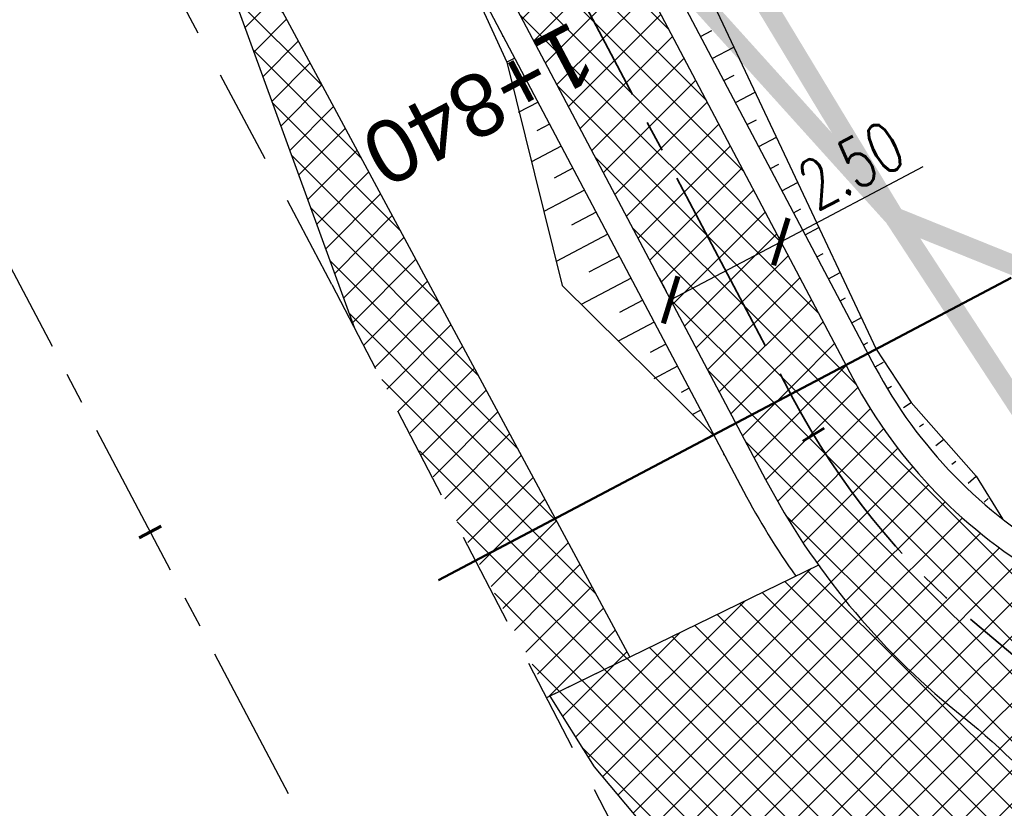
# Model space of a CAD drawing. Header units: metres. Extents: x 7529682 to 7533711, y 5721195 to 5727842.
# Tile 134 of 232: x 7530566 to 7530586, y 5726156 to 5726171. Entities that reach past the tile are written whole.
import ezdxf

# ---------------------------------------------------------------- set-up
doc = ezdxf.new("R2010")
doc.units = ezdxf.units.M
doc.header["$PDMODE"] = 1
doc.header["$PDSIZE"] = 0.3
for name, pattern in [('817-dzialki-09-05-04$0$HIDDEN', [0.375, 0.25, -0.125]), ('ACAD_ISO05W100', [33, 24, -3, 0, -3, 0, -3]), ('CENTER', [50.800000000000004, 31.75, -6.35, 6.35, -6.35]), ('CENTER2', [28.575000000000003, 19.05, -3.175, 3.175, -3.175]), ('HIDDEN', [9.524999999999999, 6.35, -3.175])]:
    doc.linetypes.add(name, pattern=pattern)
for name, color, linetype in [('C-DROGI-SYTUACJA', 7, 'Continuous'), ('C-DROGI-SYTUACJA-ETYKIETY', 7, 'Continuous'), ('D-hatch-pobocza', 131, 'Continuous'), ('D-hatch-zieleńce', 102, 'Continuous'), ('D-pobocza', 60, 'Continuous'), ('D-skarpa', 2, 'Continuous'), ('D-skarpa-kreskowanie', 2, 'Continuous'), ('D-wymiary', 1, 'Continuous')]:
    doc.layers.add(name, color=color, linetype=linetype)
for name, color, linetype, lineweight, true_color in [('D-hatch-ciag-pieszo-rowerowy', 7, 'Continuous', 13, 0xff9f80), ('D-LR-etap-III', 7, '817-dzialki-09-05-04$0$HIDDEN', 50, 0x00008f), ('D-przekroje-pop', 7, 'Continuous', 50, 0x000099)]:
    doc.layers.add(name, color=color, linetype=linetype, lineweight=lineweight, true_color=true_color)
for name, color, linetype, lineweight in [('D-krawędzie', 3, 'Continuous', 30), ('D-obrzeża', 2, 'Continuous', 30), ('D-oś', 10, 'CENTER', 30), ('D-pas-drogowy', 7, 'ACAD_ISO05W100', 50)]:
    doc.layers.add(name, color=color, linetype=linetype, lineweight=lineweight)
doc.layers.add('poprzeczki', color=7, linetype='Continuous', true_color=0x0000c7)
doc.styles.add('DIMTEXT', font='simplex.shx', dxfattribs={"width": 0.7})
doc.styles.get("Standard").update_dxf_attribs({"font": 'arial.ttf'})
doc.dimstyles.new('500', dxfattribs={"dimtxt": 1, "dimasz": 0.6999999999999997, "dimexe": 0.2, "dimexo": 0.5, "dimgap": 0.2, "dimtad": 1, "dimrnd": 0.005, "dimzin": 0, "dimdsep": 46, "dimtxsty": 'DIMTEXT', "dimblk": 'ARCHTICK', "dimcen": 0, "dimclrd": 256, "dimclre": 256, "dimclrt": 2, "dimadec": 5, "dimazin": 0, "dimtfac": 1, "dimtofl": 0, "dimtmove": 0, "dimatfit": 3, "dimfxl": 1, "dimtolj": 1, "dimtzin": 0, "dimlwd": -1, "dimlwe": -1, "dimarcsym": 0})
pattern_1 = [(45, (0, 0), (-0.3367596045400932, 0.3367596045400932), []), (135, (0, 0), (-0.3367596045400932, -0.3367596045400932), [])]

# ---------------------------------------------------------------- blocks, each defined once
blk = doc.blocks.new('AeccTickLine')
at = {"color": 0, "linetype": 'ByBlock', "lineweight": -2}
blk.add_line((0, 1), (-3.673819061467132e-16, -1), dxfattribs=at)
blk = doc.blocks.new('_ArchTick')
at = {"color": 0, "linetype": 'ByBlock', "const_width": 0.15}
blk.add_lwpolyline([(-0.5, -0.5), (0.5, 0.5)], dxfattribs=at)
blk = doc.blocks.new('*D107')
at = {"layer": 'D-wymiary', "linetype": 'ByBlock', "transparency": 16777216}
for p, q in [((7530581.018637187, 5726166.91624102), (7530583.87794422, 5726168.425813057)), ((7530580.785198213, 5726167.358401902), (7530580.925261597, 5726167.093105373)), ((7530578.807832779, 5726165.749046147), (7530581.018637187, 5726166.91624102)), ((7530578.574393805, 5726166.191207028), (7530578.71445719, 5726165.9259105))]:
    blk.add_line(p, q, dxfattribs=at)
at = {"layer": 'Defpoints', "color": 0, "linetype": 'ByBlock', "transparency": 16777216}
for p in [(7530581.018637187, 5726166.91624102), (7530581.018637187, 5726166.91624102), (7530578.807832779, 5726165.749046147)]:
    blk.add_point(p, dxfattribs=at)
at = {"layer": 'D-wymiary', "linetype": 'ByBlock', "transparency": 16777216, "xscale": 0.6999999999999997, "yscale": 0.6999999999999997, "zscale": 0.6999999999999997}
for p, rotation in [((7530581.018637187, 5726166.91624102), 27.83182755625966), ((7530578.807832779, 5726165.749046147), 207.8318275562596)]:
    blk.add_blockref('_ArchTick', p, dxfattribs=dict(at, rotation=rotation))
at = {"layer": 'D-wymiary', "color": 2, "linetype": 'ByBlock', "transparency": 16777216, "insert": (7530582.430988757, 5726168.453459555), "char_height": 1, "attachment_point": 5, "rotation": 27.831827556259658, "style": 'DIMTEXT'}
blk.add_mtext('\\A1;2.50', dxfattribs=at)

msp = doc.modelspace()

# ---------------------------------------------------------------- hatches: boundary and pattern name
at = {"layer": 'D-hatch-ciag-pieszo-rowerowy'}
h = msp.add_hatch(dxfattribs=at)
h.set_pattern_fill('ANSI37', color=256, scale=0.15, style=0)
h.set_pattern_definition(pattern_1)
edge = h.paths.add_edge_path()
edge.add_line((7530579.998522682, 5726163.493739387), (7530582.284496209, 5726164.518555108))
edge.add_line((7530582.284496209, 5726164.518555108), (7530574.938047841, 5726178.433592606))
edge.add_arc((7530619.154135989, 5726201.777490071), 49.99999999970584, 202.6680019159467, 207.8318275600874, ccw=False)
edge.add_line((7530573.016462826, 5726182.507951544), (7530570.149922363, 5726189.371401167))
edge.add_arc((7530524.012249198, 5726170.10186264), 50.00000000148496, 22.66800191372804, 27.59343639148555)
edge.add_line((7530568.325081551, 5726193.261588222), (7530565.111118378, 5726199.411048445))
edge.add_arc((7530529.660852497, 5726180.883267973), 40.00000000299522, 27.5934364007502, 33.13088798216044)
edge.add_line((7530563.157820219, 5726202.745407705), (7530555.510576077, 5726214.462444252))
edge.add_arc((7530589.007543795, 5726236.324583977), 39.99999999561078, 208.4475238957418, 213.1308879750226, ccw=False)
edge.add_line((7530553.837393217, 5726217.270437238), (7530543.027684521, 5726237.223001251))
edge.add_line((7530543.027684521, 5726237.223001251), (7530528.098577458, 5726266.318802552))
edge.add_line((7530528.098577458, 5726266.318802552), (7530507.524476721, 5726305.703644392))
edge.add_line((7530507.524476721, 5726305.703644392), (7530488.365786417, 5726341.908676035))
edge.add_line((7530488.365786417, 5726341.908676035), (7530485.291037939, 5726347.724119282))
edge.add_line((7530485.291037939, 5726347.724119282), (7530482.336740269, 5726347.963133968))
edge.add_line((7530482.336740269, 5726347.963133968), (7530486.156097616, 5726340.739370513))
edge.add_line((7530486.156097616, 5726340.739370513), (7530505.311679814, 5726304.540212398))
edge.add_line((7530505.311679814, 5726304.540212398), (7530525.878466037, 5726265.169372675))
edge.add_line((7530525.878466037, 5726265.169372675), (7530540.816194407, 5726236.056769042))
edge.add_line((7530540.816194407, 5726236.056769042), (7530551.687957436, 5726215.98966512))
edge.add_arc((7530586.858108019, 5726235.043811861), 40.00000000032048, 208.4475238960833, 213.1308879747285)
edge.add_line((7530553.361140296, 5726213.181672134), (7530560.998180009, 5726201.480270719))
edge.add_arc((7530527.501212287, 5726179.618130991), 40.00000000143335, 27.59343638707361, 33.130887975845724, ccw=False)
edge.add_line((7530562.95147817, 5726198.145911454), (7530566.059636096, 5726192.19889448))
edge.add_arc((7530521.746803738, 5726169.039168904), 50.00000000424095, 22.668001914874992, 27.593436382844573, ccw=False)
edge.add_line((7530567.884476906, 5726188.308707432), (7530570.753025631, 5726181.440449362))
edge.add_arc((7530616.890698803, 5726200.709987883), 50.00000000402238, 202.6680019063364, 207.8318275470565)
edge.add_line((7530572.674610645, 5726177.366090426), (7530579.998522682, 5726163.493739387))
h = msp.add_hatch(dxfattribs=at)
h.set_pattern_fill('ANSI37', color=256, scale=0.15, style=0)
h.set_pattern_definition(pattern_1)
h.paths.add_polyline_path([(7530586.40651382, 5726160.126788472, -0.1441227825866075), (7530582.466790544, 5726164.173268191), (7530582.284496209, 5726164.518555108), (7530579.998522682, 5726163.493739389), (7530580.714128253, 5726162.138298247, 0.1015835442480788), (7530584.545960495, 5726157.478765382), (7530584.686263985, 5726157.365285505, -0.1007353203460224), (7530588.494501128, 5726152.750263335), (7530588.874100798, 5726152.037068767, 0.04593832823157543), (7530594.228048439, 5726153.684013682), (7530593.363724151, 5726155.307912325, 0.1432658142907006), (7530591.401727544, 5726157.316315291)])
at = {"layer": 'D-hatch-pobocza'}
h = msp.add_hatch(dxfattribs=at)
h.set_pattern_fill('ANSI37', color=256, scale=0.15, style=0)
h.set_pattern_definition(pattern_1)
h.paths.add_polyline_path([(7530568.334814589, 5726176.52590254), (7530572.470662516, 5726165.171468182), (7530576.370344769, 5726157.784991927), (7530577.985774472, 5726158.574022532)])
at = {"layer": 'D-hatch-zieleńce'}
h = msp.add_hatch(dxfattribs=at)
h.set_pattern_fill('ANSI37', color=256, scale=0.15, style=0)
h.set_pattern_definition(pattern_1)
edge = h.paths.add_edge_path()
edge.add_line((7530581.772468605, 5726160.423572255), (7530576.380887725, 5726157.790141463))
edge.add_line((7530576.380887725, 5726157.790141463), (7530577.272724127, 5726156.367546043))
edge.add_line((7530577.272724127, 5726156.367546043), (7530578.214489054, 5726155.247900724))
edge.add_line((7530578.214489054, 5726155.247900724), (7530578.745083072, 5726154.734928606))
edge.add_line((7530578.745083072, 5726154.734928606), (7530579.267311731, 5726154.288246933))
edge.add_line((7530579.267311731, 5726154.288246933), (7530580.224319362, 5726153.599265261))
edge.add_line((7530580.224319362, 5726153.599265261), (7530580.841303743, 5726153.230303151))
edge.add_line((7530580.841303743, 5726153.230303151), (7530581.942861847, 5726152.695606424))
edge.add_line((7530581.942861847, 5726152.695606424), (7530582.862880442, 5726152.356515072))
edge.add_line((7530582.862880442, 5726152.356515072), (7530583.75173855, 5726152.112510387))
edge.add_line((7530583.75173855, 5726152.112510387), (7530584.577467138, 5726151.954584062))
edge.add_line((7530584.577467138, 5726151.954584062), (7530585.65866756, 5726151.843228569))
edge.add_line((7530585.65866756, 5726151.843228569), (7530586.519999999, 5726151.830000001))
edge.add_line((7530586.519999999, 5726151.830000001), (7530588.346468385, 5726151.964208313))
edge.add_line((7530588.346468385, 5726151.964208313), (7530588.874100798, 5726152.037068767))
edge.add_line((7530588.874100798, 5726152.037068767), (7530588.494501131, 5726152.75026333))
edge.add_arc((7530575.253269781, 5726145.702583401), 15.0000000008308, 28.02425694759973, 51.03347187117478)
edge.add_line((7530584.686263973, 5726157.365285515), (7530584.545960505, 5726157.478765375))
edge.add_arc((7530593.978954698, 5726169.141467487), 14.99999999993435, 215.5344968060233, 231.0334718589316, ccw=False)

# ---------------------------------------------------------------- linework, layer by layer
at = {"layer": 'C-DROGI-SYTUACJA', "color": 10, "linetype": 'CENTER2', "lineweight": 35, "ltscale": 0.2}
msp.add_lwpolyline([(7530444.81964382, 5726422.144181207), (7530467.787193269, 5726378.155809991), (7530487.261147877, 5726341.323634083), (7530506.418078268, 5726305.121928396), (7530526.988521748, 5726265.744087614), (7530541.921939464, 5726236.639885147), (7530552.762675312, 5726216.630051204, 0.02043787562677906), (7530554.435858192, 5726213.822058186), (7530562.078000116, 5726202.112839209, -0.02416639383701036), (7530564.031298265, 5726198.778479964), (7530567.391574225, 5726192.349071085, -0.02149457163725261), (7530568.851446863, 5726189.236921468), (7530572.058530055, 5726181.558099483, 0.02253525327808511), (7530573.595798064, 5726178.298612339), (7530581.269449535, 5726163.763813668, 0.09655801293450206), (7530584.871000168, 5726159.294358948), (7530589.549337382, 5726155.353842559, -0.1081082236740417), (7530591.633482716, 5726152.642882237), (7530599.060079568, 5726136.869261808, -0.1935663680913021), (7530599.403975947, 5726130.908749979), (7530599.097438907, 5726129.998316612, 0.2231735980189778), (7530599.582685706, 5726125.774388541), (7530602.576188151, 5726120.930317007, -0.0171909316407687)], format="xyb", dxfattribs=at)
at = {"layer": 'D-krawędzie', "linetype": 'HIDDEN', "ltscale": 0.3, "flags": 128}
for points in [[(7530572.009999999, 5726166.06), (7530548.24, 5726210.73)], [(7530572.009999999, 5726166.06), (7530620.380949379, 5726072.761487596), (7530641.555222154, 5726032.007915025), (7530660.960861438, 5725995.070069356), (7530689.128213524, 5725941.540167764), (7530707.335918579, 5725907.031820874), (7530725.255781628, 5725873.092686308), (7530743.969545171, 5725837.653904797), (7530770.526708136, 5725787.119408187), (7530787.864146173, 5725754.266918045), (7530809.897571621, 5725712.541613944), (7530824.739035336, 5725684.389287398), (7530840.856259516, 5725653.693092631), (7530860.675070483, 5725616.154465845), (7530865.283000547, 5725607.394015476), (7530878.050274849, 5725583.079962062), (7530918.171722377, 5725507.178125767), (7530950.162943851, 5725446.305402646), (7530993.419108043, 5725364.264712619), (7531022.766433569, 5725308.719304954), (7531053.80955549, 5725249.872416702), (7531081.165622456, 5725197.874670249), (7531103.902359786, 5725154.540603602), (7531128.123220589, 5725108.448161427), (7531149.3, 5725068.249999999), (7531167.380094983, 5725033.766927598), (7531197.164745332, 5724976.987689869), (7531228.151004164, 5724918.034426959), (7531253.152837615, 5724870.491119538), (7531286.7961686, 5724806.653565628), (7531306.739858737, 5724768.664832), (7531335.094443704, 5724714.652299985), (7531357.3191504, 5724672.438740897), (7531373.644908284, 5724641.454376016), (7531392.161870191, 5724605.998675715), (7531418.480331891, 5724555.852756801), (7531439.726902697, 5724515.582472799), (7531468.399107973, 5724461.077223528), (7531491.782023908, 5724416.527754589), (7531531.990296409, 5724339.832565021), (7531557.226635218, 5724291.658956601), (7531569.851546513, 5724267.577443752), (7531591.375556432, 5724226.547822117), (7531610.003879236, 5724191.103071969), (7531616.882991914, 5724177.998849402), (7531629.984986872, 5724153.025496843), (7531641.006768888, 5724132.021778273), (7531664.906257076, 5724087.616922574), (7531677.64401952, 5724064.785715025), (7531683.112433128, 5724054.988140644), (7531686.752875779, 5724048.180044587), (7531695.447538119, 5724031.696667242), (7531703.748818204, 5724015.917210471), (7531709.214143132, 5724005.513965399), (7531719.388607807, 5723986.14687362), (7531726.295217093, 5723973.000144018), (7531732.740794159, 5723960.735633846), (7531735.13, 5723956.19)]]:
    msp.add_lwpolyline(points, dxfattribs=at)
at = {"layer": 'D-krawędzie'}
msp.add_lwpolyline([(7530581.772468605, 5726160.423572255), (7530576.380887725, 5726157.790141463), (7530577.272724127, 5726156.367546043), (7530578.214489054, 5726155.247900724), (7530578.745083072, 5726154.734928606), (7530579.267311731, 5726154.288246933), (7530580.224319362, 5726153.599265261), (7530580.841303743, 5726153.230303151), (7530581.942861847, 5726152.695606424), (7530582.862880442, 5726152.356515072), (7530583.75173855, 5726152.112510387), (7530584.577467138, 5726151.954584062), (7530585.65866756, 5726151.843228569), (7530586.519999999, 5726151.830000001), (7530588.346468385, 5726151.964208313), (7530588.874100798, 5726152.037068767)], dxfattribs=at)
at = {"layer": 'D-LR-etap-III', "ltscale": 10, "flags": 128}
msp.add_lwpolyline([(7531750.474471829, 5723895.103125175, 0.4, 0.4, 0), (7531750.505, 5723895.13, 0.4, 0.4, 0), (7531682.71, 5724022.92, 0.4, 0.4, 0), (7531619.177023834, 5724147.203692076, 0.4, 0.4, 0), (7531592.308960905, 5724198.48863389, 0.4, 0.4, 0), (7531553.263875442, 5724272.918564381, 0.4, 0.4, 0), (7531504.019999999, 5724366.79, 0.4, 0.4, 0), (7531482.09, 5724407.62, 0.4, 0.4, 0), (7531412.350402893, 5724541.182759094, 0.4, 0.4, 0), (7531388.463669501, 5724586.929768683, 0.4, 0.4, 0), (7531345.12, 5724669.94, 0.4, 0.4, 0), (7531127.66, 5725081.67, 0.4, 0.4, 0), (7531059.253139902, 5725211.040795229, 0.4, 0.4, 0), (7531008.007244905, 5725307.953830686, 0.4, 0.4, 0), (7530964.181635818, 5725390.835555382, 0.4, 0.4, 0), (7530914.557354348, 5725484.683561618, 0.4, 0.4, 0), (7530865.243241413, 5725577.493975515, 0.4, 0.4, 0), (7530840.085257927, 5725624.058651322, 0.4, 0.4, 0), (7530802.559525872, 5725694.924584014, 0.4, 0.4, 0), (7530755.54, 5725787.51, 0.4, 0.4, 0), (7530708.717810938, 5725876.303221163, 0.4, 0.4, 0), (7530695.12, 5725902.09, 0.4, 0.4, 0), (7530642.91397006, 5726001.07839487, 0.4, 0.4, 0), (7530634.934723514, 5726016.146615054, 0.4, 0.4, 0), (7530610.820000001, 5726061.929999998, 0.4, 0.4, 0), (7530610.820000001, 5726061.929999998, 0.4, 0.4, 0), (7530607.21, 5726063.51, 0.4, 0.4, 0), (7530597.42, 5726080.68, 0.4, 0.4, 0), (7530591.16, 5726088.44, 0.4, 0.4, 0), (7530581.28, 5726107.21, 0.4, 0.4, 0), (7530571.29, 5726130.56, 0.4, 0.4, 0), (7530549.554994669, 5726171.527317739, 0.4, 0.4, 0), (7530531.014309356, 5726206.473807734, 0.4, 0.4, 0), (7530516.461208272, 5726236.016618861, 0.4, 0.4, 0), (7530500.798929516, 5726266.141265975, 0.4, 0.4, 0), (7530491.349999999, 5726283.94, 0.4, 0.4, 0), (7530482.4, 5726303.41, 0.4, 0.4, 0), (7530482.4, 5726303.41, 0.4, 0.4, 0), (7530450.41, 5726357.28, 0.4, 0.4, 0), (7530397.759396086, 5726458.499907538, 0.4, 0.4, 0), (7530334.707815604, 5726583.664702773, 0.4, 0.4, 0), (7530303.939274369, 5726645.167943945, 0.4, 0.4, 0), (7530300.509779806, 5726651.777515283, 0.4, 0.4, 0), (7530289.213532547, 5726671.966724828, 0.4, 0.4, 0), (7530281.54, 5726685.57, 0.4, 0.4, 0), (7530261.37085633, 5726724.163374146, 0.4, 0.4, 0), (7530254.03, 5726738.21, 0.4, 0.4, 0), (7530197.219999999, 5726845.06, 0.4, 0.4, 0), (7530194.71, 5726849.15, 0.4, 0.4, 0), (7530195.92, 5726850.75, 0.4, 0.4, 0), (7530170.546669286, 5726892.961489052, 0.4, 0.4, 0), (7530143.174718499, 5726945.065838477, 0.4, 0.4, 0), (7530105.059999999, 5727018.32, 0.4, 0.4, 0), (7530100.059999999, 5727027.16, 0.4, 0.4, 0), (7530062.318670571, 5727099.625398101, 0.4, 0.4, 0), (7530015.378537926, 5727189.420463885, 0.4, 0.4, 0), (7529983.207960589, 5727250.206596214, 0.4, 0.4, 0), (7529953.284293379, 5727306.74720398, 0.4, 0.4, 0), (7529900.67053443, 5727406.15903814, 0.4, 0.4, 0), (7529890.630239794, 5727425.131178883, 0.4, 0.4, 0), (7529875.155383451, 5727454.426350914, 0.4, 0.4, 0), (7529857.560096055, 5727487.787346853, 0.4, 0.4, 0), (7529835.194401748, 5727530.19312405, 0.4, 0.4, 0), (7529811.740544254, 5727574.662079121, 0.4, 0.4, 0), (7529792.101859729, 5727611.922638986, 0.4, 0.4, 0), (7529768.066117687, 5727657.469613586, 0.4, 0.4, 0), (7529755.210566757, 5727682.131373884, 0.4, 0.4, 0), (7529753.309999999, 5727681.13, 0.4, 0.4, 0), (7529739.21, 5727707.77, 0.4, 0.4, 0), (7529735.394745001, 5727711.251990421, 0.4, 0.4, 0), (7529725.42, 5727730.2, 0.4, 0.4, 0), (7529723.55, 5727729.88, 0.4, 0.4, 0), (7529695.566668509, 5727782.932080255, 0.4, 0.4, 0), (7529717.67971874, 5727794.024357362, 0.4, 0.4, 0), (7529736.274870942, 5727758.647400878, 0.4, 0.4, 0), (7529736.274870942, 5727758.647400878, 0.4, 0.4, 0), (7529744.511003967, 5727750.406106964, 0.4, 0.4, 0), (7529744.511003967, 5727750.406106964, 0.4, 0.4, 0), (7529750.282568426, 5727738.549848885, 0.4, 0.4, 0), (7529777.108510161, 5727687.569424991, 0.4, 0.4, 0), (7529796.51537536, 5727651.329932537, 0.4, 0.4, 0), (7529814.937945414, 5727616.793170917, 0.4, 0.4, 0), (7529839.006722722, 5727572.303976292, 0.4, 0.4, 0), (7529860.617626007, 5727532.509108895, 0.4, 0.4, 0), (7529882.348967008, 5727491.504261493, 0.4, 0.4, 0), (7529904.865139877, 5727449.096370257, 0.4, 0.4, 0), (7529920.747384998, 5727418.884773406, 0.4, 0.4, 0), (7529946.676504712, 5727368.547487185, 0.4, 0.4, 0), (7529972.024701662, 5727320.573310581, 0.4, 0.4, 0), (7529987.740014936, 5727290.153392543, 0.4, 0.4, 0), (7529996.497385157, 5727273.661630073, 0.4, 0.4, 0), (7530017.541471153, 5727234.202689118, 0.4, 0.4, 0), (7530033.053657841, 5727204.864166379, 0.4, 0.4, 0), (7530051.622983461, 5727170.222745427, 0.4, 0.4, 0), (7530069.276612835, 5727137.015751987, 0.4, 0.4, 0), (7530089.385386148, 5727097.533639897, 0.4, 0.4, 0), (7530109.712512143, 5727060.746615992, 0.4, 0.4, 0), (7530136.769722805, 5727011.640131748, 0.4, 0.4, 0), (7530162.446686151, 5726962.743777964, 0.4, 0.4, 0), (7530187.674104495, 5726916.992101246, 0.4, 0.4, 0), (7530207.820739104, 5726879.335323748, 0.4, 0.4, 0), (7530230.625609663, 5726834.518686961, 0.4, 0.4, 0), (7530262.288093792, 5726776.61832811, 0.4, 0.4, 0), (7530277.509672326, 5726760.213143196, 0.4, 0.4, 0), (7530286.036865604, 5726744.106684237, 0.4, 0.4, 0), (7530288.097472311, 5726735.884066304, 0.4, 0.4, 0), (7530290.393870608, 5726725.046963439, 0.4, 0.4, 0), (7530296.17664807, 5726713.582980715, 0.4, 0.4, 0), (7530302.726195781, 5726701.18226779, 0.4, 0.4, 0), (7530325.685047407, 5726657.466383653, 0.4, 0.4, 0), (7530343.243978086, 5726623.648592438, 0.4, 0.4, 0), (7530360.229820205, 5726591.746871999, 0.4, 0.4, 0), (7530383.20855044, 5726548.059469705, 0.4, 0.4, 0), (7530406.017875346, 5726503.605514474, 0.4, 0.4, 0), (7530427.464919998, 5726462.620289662, 0.4, 0.4, 0), (7530447.9278544, 5726424.388014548, 0.4, 0.4, 0), (7530471.126878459, 5726379.920667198, 0.4, 0.4, 0), (7530490.501003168, 5726343.033350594, 0.4, 0.4, 0), (7530509.499458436, 5726306.733076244, 0.4, 0.4, 0), (7530529.890269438, 5726267.244072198, 0.4, 0.4, 0), (7530543.852446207, 5726238.990319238, 0.4, 0.4, 0), (7530554.808897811, 5726218.943990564, 0.4, 0.4, 0), (7530559.027108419, 5726212.223286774, 0.4, 0.4, 0), (7530563.060988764, 5726206.409670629, 0.4, 0.4, 0), (7530566.93354971, 5726200.463543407, 0.4, 0.4, 0), (7530569.771022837, 5726194.901501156, 0.4, 0.4, 0), (7530571.47319415, 5726191.282350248, 0.4, 0.4, 0), (7530572.839142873, 5726188.024533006, 0.4, 0.4, 0), (7530575.295071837, 5726182.034664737, 0.4, 0.4, 0), (7530579.736851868, 5726173.306070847, 0.4, 0.4, 0), (7530583.3, 5726167.41, 0.4, 0.4, 0), (7530593.4, 5726163.33, 0.4, 0.4, 0), (7530598.618375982, 5726155.264489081, 0.4, 0.4, 0), (7530608.258304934, 5726140.497132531, 0.4, 0.4, 0), (7530603.269999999, 5726136.83, 0.4, 0.4, 0), (7530606.53, 5726131.84, 0.4, 0.4, 0), (7530604.239057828, 5726124.21679044, 0.4, 0.4, 0), (7530605.847136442, 5726121.630127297, 0.4, 0.4, 0), (7530608.971611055, 5726116.164124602, 0.4, 0.4, 0), (7530618.114293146, 5726097.791111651, 0.4, 0.4, 0), (7530651.213125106, 5726034.959524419, 0.4, 0.4, 0), (7530670.243741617, 5725998.61095082, 0.4, 0.4, 0), (7530698.075474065, 5725945.952624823, 0.4, 0.4, 0), (7530716.505955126, 5725911.3051464, 0.4, 0.4, 0), (7530735.223454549, 5725875.667401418, 0.4, 0.4, 0), (7530752.504235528, 5725842.154920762, 0.4, 0.4, 0), (7530778.310652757, 5725793.501254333, 0.4, 0.4, 0), (7530797.499961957, 5725756.381811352, 0.4, 0.4, 0), (7530812.518974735, 5725728.28874362, 0.4, 0.4, 0), (7530820.039295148, 5725713.160404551, 0.4, 0.4, 0), (7530822.422446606, 5725710.193574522, 0.4, 0.4, 0), (7530833.154893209, 5725688.800634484, 0.4, 0.4, 0), (7530849.629354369, 5725656.158601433, 0.4, 0.4, 0), (7530867.98290276, 5725621.963939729, 0.4, 0.4, 0), (7530872.629809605, 5725612.88760475, 0.4, 0.4, 0), (7530880.354488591, 5725597.594500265, 0.4, 0.4, 0), (7530883.839446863, 5725593.389159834, 0.4, 0.4, 0), (7530891.782113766, 5725587.763349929, 0.4, 0.4, 0), (7530895.038670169, 5725584.280746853, 0.4, 0.4, 0), (7530897.033644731, 5725580.941110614, 0.4, 0.4, 0), (7530900.951646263, 5725579.945856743, 0.4, 0.4, 0), (7530904.80970798, 5725571.977328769, 0.4, 0.4, 0), (7530903.682362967, 5725568.566434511, 0.4, 0.4, 0), (7530908.900614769, 5725558.844845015, 0.4, 0.4, 0), (7530910.252030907, 5725545.671606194, 0.4, 0.4, 0), (7530912.872986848, 5725538.645543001, 0.4, 0.4, 0), (7530945.278171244, 5725478.464284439, 0.4, 0.4, 0), (7530959.692318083, 5725450.24628822, 0.4, 0.4, 0), (7531002.82670893, 5725368.192370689, 0.4, 0.4, 0), (7531044.703532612, 5725290.314293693, 0.4, 0.4, 0), (7531064.098839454, 5725253.212562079, 0.4, 0.4, 0), (7531083.010253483, 5725216.677517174, 0.4, 0.4, 0), (7531113.013137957, 5725158.465613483, 0.4, 0.4, 0), (7531137.364304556, 5725113.07076138, 0.4, 0.4, 0), (7531150.830830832, 5725086.711759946, 0.4, 0.4, 0), (7531159.745663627, 5725076.640848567, 0.4, 0.4, 0), (7531166.309999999, 5725074.58, 0.4, 0.4, 0), (7531172.29, 5725062.58, 0.4, 0.4, 0), (7531170.589828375, 5725055.605912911, 0.4, 0.4, 0), (7531173.732823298, 5725044.080706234, 0.4, 0.4, 0), (7531215.342008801, 5724964.859648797, 0.4, 0.4, 0), (7531238.054496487, 5724921.684649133, 0.4, 0.4, 0), (7531262.389821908, 5724875.282876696, 0.4, 0.4, 0), (7531295.587160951, 5724811.265731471, 0.4, 0.4, 0), (7531348.487908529, 5724712.362812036, 0.4, 0.4, 0), (7531363.740817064, 5724682.68394264, 0.4, 0.4, 0), (7531366.986905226, 5724675.865317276, 0.4, 0.4, 0), (7531382.541261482, 5724646.110625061, 0.4, 0.4, 0), (7531401.299165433, 5724610.874551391, 0.4, 0.4, 0), (7531428.964837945, 5724558.862274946, 0.4, 0.4, 0), (7531449.111202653, 5724520.397801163, 0.4, 0.4, 0), (7531477.292992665, 5724465.831467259, 0.4, 0.4, 0), (7531500.996290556, 5724421.112506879, 0.4, 0.4, 0), (7531512.121834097, 5724400.549045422, 0.4, 0.4, 0), (7531513.78163794, 5724396.757451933, 0.4, 0.4, 0), (7531526.32, 5724379.39, 0.4, 0.4, 0), (7531566.783642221, 5724302.73628205, 0.4, 0.4, 0), (7531578.579156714, 5724282.774819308, 0.4, 0.4, 0), (7531584.232619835, 5724273.111246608, 0.4, 0.4, 0), (7531590.109283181, 5724263.508189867, 0.4, 0.4, 0), (7531593.027899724, 5724258.771479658, 0.4, 0.4, 0), (7531595.711841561, 5724254.226824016, 0.4, 0.4, 0), (7531601.659976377, 5724243.898197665, 0.4, 0.4, 0), (7531606.097733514, 5724235.986407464, 0.4, 0.4, 0), (7531609.382207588, 5724230.799061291, 0.4, 0.4, 0), (7531611.580260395, 5724227.671180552, 0.4, 0.4, 0), (7531612.707802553, 5724225.86410867, 0.4, 0.4, 0), (7531618.665224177, 5724214.480919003, 0.4, 0.4, 0), (7531619.885522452, 5724212.333950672, 0.4, 0.4, 0), (7531620.931818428, 5724210.787064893, 0.4, 0.4, 0), (7531623.518605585, 5724207.111542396, 0.4, 0.4, 0), (7531626.143926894, 5724203.61306897, 0.4, 0.4, 0), (7531632.022984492, 5724196.485954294, 0.4, 0.4, 0), (7531653.949089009, 5724152.617641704, 0.4, 0.4, 0), (7531656.750690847, 5724143.103797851, 0.4, 0.4, 0), (7531659.61440691, 5724133.254504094, 0.4, 0.4, 0), (7531661.627147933, 5724128.646047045, 0.4, 0.4, 0.01093811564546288), (7531674.314987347, 5724101.43546424, 0.4, 0.4, 0), (7531685.137626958, 5724081.408252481, 0.4, 0.4, 0), (7531692.159945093, 5724066.277333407, 0.4, 0.4, 0), (7531699.662164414, 5724051.388120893, 0.4, 0.4, 0), (7531704.480624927, 5724040.808561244, 0.4, 0.4, 0), (7531704.480624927, 5724040.808561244, 0.4, 0.4, 0), (7531704.401251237, 5724037.368913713, 0.4, 0.4, 0), (7531720.383609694, 5724003.441317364, 0.4, 0.4, 0), (7531728.79890528, 5723986.206298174, 0.4, 0.4, 0), (7531733.237926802, 5723977.192631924, 0.4, 0.4, 0), (7531736.750027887, 5723969.505210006, 0.4, 0.4, 0), (7531737.336143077, 5723968.518916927, 0.4, 0.4, 0), (7531738.285051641, 5723967.699360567, 0.4, 0.4, 0), (7531742.180915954, 5723962.346428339, 0.4, 0.4, 0), (7531744.286141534, 5723958.615526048, 0.4, 0.4, 0), (7531755.393260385, 5723944.192617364, 0.4, 0.4, 0), (7531758.69, 5723936.76, 0.4, 0.4, 0), (7531780.08, 5723929.25, 0.4, 0.4, 0), (7531792.611989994, 5723906.337708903, 0.4, 0.4, 0), (7531792.611989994, 5723906.337708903, 0.4, 0.4, 0), (7531756.962094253, 5723883.055323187, 0.4, 0.4, 0), (7531750.46, 5723895.130000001, 0.4, 0.4, 0), (7531750.46, 5723895.130000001, 0, 0, 0)], format="xyseb", dxfattribs=at)
at = {"layer": 'D-obrzeża'}
for points in [[(7530445.927238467, 5726422.723607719), (7530468.89375299, 5726378.737218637), (7530488.365786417, 5726341.908676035), (7530507.524476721, 5726305.703644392), (7530528.098577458, 5726266.318802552), (7530543.027684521, 5726237.223001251), (7530553.837393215, 5726217.270437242, 0.02043787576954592), (7530555.510576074, 5726214.462444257), (7530563.157820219, 5726202.745407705, -0.0241663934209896), (7530565.111118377, 5726199.411048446), (7530568.325081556, 5726193.261588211, -0.0214945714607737), (7530570.149922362, 5726189.371401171), (7530573.016462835, 5726182.507951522, 0.02253525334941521), (7530574.938047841, 5726178.433592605), (7530582.466790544, 5726164.173268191, 0.1441227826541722), (7530586.406513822, 5726160.126788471), (7530591.401727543, 5726157.316315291, -0.1432658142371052), (7530593.36372415, 5726155.307912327), (7530594.228048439, 5726153.684013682)], [(7530443.712049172, 5726421.564754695), (7530466.680633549, 5726377.574401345), (7530486.156097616, 5726340.739370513), (7530505.311679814, 5726304.540212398), (7530525.878466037, 5726265.169372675), (7530540.816194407, 5726236.056769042), (7530551.687957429, 5726215.989665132, 0.02043787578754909), (7530553.361140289, 5726213.181672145), (7530560.998180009, 5726201.480270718, -0.02416639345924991), (7530562.95147817, 5726198.145911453), (7530566.059636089, 5726192.198894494, -0.02149457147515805), (7530567.884476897, 5726188.308707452), (7530570.753025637, 5726181.440449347, 0.02253525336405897), (7530572.674610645, 5726177.366090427), (7530580.714128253, 5726162.138298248, 0.1015835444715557), (7530584.545960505, 5726157.478765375), (7530584.686263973, 5726157.365285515, -0.1007353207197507), (7530588.494501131, 5726152.75026333), (7530588.874100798, 5726152.037068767)]]:
    msp.add_lwpolyline(points, format="xyb", dxfattribs=at)
at = {"layer": 'D-oś', "ltscale": 0.1}
msp.add_lwpolyline([(7530594.845000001, 5726110.895), (7530540.21, 5726214.45), (7530503.320056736, 5726286.650988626), (7530486.173361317, 5726319.195761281), (7530460.324927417, 5726368.21823651), (7530439.345630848, 5726408.029539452), (7530417.989237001, 5726448.552129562), (7530400.958415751, 5726480.913646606), (7530382.667120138, 5726515.601615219), (7530364.162298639, 5726550.68206594), (7530346.909504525, 5726583.37050876), (7530329.964237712, 5726615.378234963), (7530313.508365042, 5726646.547986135), (7530301.370075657, 5726669.550802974)], dxfattribs=at)
at = {"layer": 'D-pas-drogowy', "ltscale": 0.2, "flags": 128}
msp.add_lwpolyline([(7531633.018560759, 5724182.834272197, 0.4, 0.4, 0), (7531617.558899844, 5724211.608162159, 0.4, 0.4, 0), (7531566.783642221, 5724302.73628205, 0.4, 0.4, 0), (7531538.419082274, 5724356.469679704, 0.4, 0.4, 0), (7531526.32, 5724379.39, 0.4, 0.4, 0), (7531516.102085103, 5724393.607319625, 0.4, 0.4, 0.001485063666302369), (7531513.78037409, 5724396.837773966, 0.4, 0.4, 0), (7531501.87, 5724413.41, 0.4, 0.4, 0), (7531474.926107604, 5724464.507896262, 0.4, 0.4, 0), (7531446.200436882, 5724518.992313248, 0.4, 0.4, 0), (7531424.962185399, 5724559.262257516, 0.4, 0.4, 0), (7531398.444460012, 5724609.565801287, 0.4, 0.4, 0), (7531379.647455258, 5724645.216004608, 0.4, 0.4, 0), (7531365.23, 5724672.56, 0.4, 0.4, 0), (7531341.305752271, 5724717.915356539, 0.4, 0.4, 0), (7531312.899996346, 5724771.788898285, 0.4, 0.4, 0), (7531292.590923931, 5724810.306502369, 0.4, 0.4, 0), (7531259.391619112, 5724873.271351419, 0.4, 0.4, 0), (7531233.740401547, 5724921.922582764, 0.4, 0.4, 0), (7531203.072738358, 5724980.092044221, 0.4, 0.4, 0), (7531173.471398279, 5725036.225177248, 0.4, 0.4, 0), (7531168.269999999, 5725046.09, 0.4, 0.4, 0), (7531172.29, 5725062.58, 0.4, 0.4, 0), (7531166.309999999, 5725074.58, 0.4, 0.4, 0), (7531150.32, 5725079.6, 0.4, 0.4, 0), (7531141.5, 5725096.43, 0.4, 0.4, 0), (7531109.311735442, 5725157.814415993, 0.4, 0.4, 0), (7531086.641300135, 5725201.047918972, 0.4, 0.4, 0), (7531059.198258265, 5725253.383662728, 0.4, 0.4, 0), (7531028.206828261, 5725312.48946212, 0.4, 0.4, 0), (7530999.104694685, 5725367.990143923, 0.4, 0.4, 0), (7530956.247527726, 5725449.724815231, 0.4, 0.4, 0), (7530924.397774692, 5725510.463768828, 0.4, 0.4, 0), (7530897.509999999, 5725561.74, 0.4, 0.4, 0), (7530894.46, 5725566.14, 0.4, 0.4, 0), (7530892.16, 5725570.49, 0.4, 0.4, 0), (7530869.362688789, 5725613.307018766, 0.4, 0.4, 0), (7530861.693971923, 5725627.704613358, 0.4, 0.4, 0), (7530852.74, 5725644.52, 0.4, 0.4, 0), (7530831.509999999, 5725684.2, 0.4, 0.4, 0), (7530811.13, 5725722.52, 0.4, 0.4, 0), (7530792.3476413, 5725757.940652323, 0.4, 0.4, 0), (7530768.03, 5725803.8, 0.4, 0.4, 0), (7530748.768542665, 5725840.178507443, 0.4, 0.4, 0), (7530727.7, 5725879.97, 0.4, 0.4, 0), (7530712.0981582, 5725909.54523909, 0.4, 0.4, 0), (7530693.644105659, 5725944.645156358, 0.4, 0.4, 0), (7530665.702224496, 5725997.538976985, 0.4, 0.4, 0), (7530641.759999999, 5726042.88, 0.4, 0.4, 0), (7530616.5, 5726091.48, 0.4, 0.4, 0), (7530604.628439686, 5726114.319880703, 0.4, 0.4, -0.007762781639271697), (7530602.5, 5726118.43, 0.4, 0.4, 0), (7530603.992037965, 5726123.394821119, 0.4, 0.4, 0), (7530606.53, 5726131.84, 0.4, 0.4, 0), (7530603.269999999, 5726136.83, 0.4, 0.4, 0), (7530593.775620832, 5726151.368713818, 0.4, 0.4, 0), (7530590.202637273, 5726156.84001263, 0.4, 0.4, 0), (7530583.3, 5726167.41, 0.4, 0.4, 0), (7530580.578343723, 5726170.427567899, 0.4, 0.4, 0), (7530575.849999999, 5726175.67, 0.4, 0.4, 0), (7530569.009999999, 5726186.66, 0.4, 0.4, 0), (7530562.555322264, 5726199.189409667, 0.4, 0.4, 0), (7530555.67, 5726211.39, 0.4, 0.4, 0), (7530548.29, 5726224.23, 0.4, 0.4, 0), (7530540.58, 5726237.71, 0.4, 0.4, 0), (7530532.679999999, 5726252.65, 0.4, 0.4, 0), (7530524.059999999, 5726269.35, 0.4, 0.4, 0), (7530502.82, 5726309.91, 0.4, 0.4, 0), (7530488.83, 5726336.63, 0.4, 0.4, 0), (7530466.03, 5726380.16, 0.4, 0.4, 0), (7530438.469999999, 5726432.77, 0.4, 0.4, 0), (7530424.53, 5726459.09, 0.4, 0.4, 0), (7530401.63, 5726502.97, 0.4, 0.4, 0), (7530383.38, 5726538.06, 0.4, 0.4, 0), (7530353.969999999, 5726593.52, 0.4, 0.4, 0), (7530338.469999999, 5726622.74, 0.4, 0.4, 0), (7530322.009999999, 5726653.88, 0.4, 0.4, 0), (7530297.54, 5726700.33, 0.4, 0.4, 0), (7530287.38, 5726719.6, 0.4, 0.4, 0), (7530285.94993921, 5726722.315508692, 0.4, 0.4, 0), (7530280.259999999, 5726733.12, 0.4, 0.4, 0), (7530266.73, 5726758.74, 0.4, 0.4, 0), (7530260.42, 5726770.47, 0.4, 0.4, 0), (7530253.25, 5726783.82, 0.4, 0.4, 0), (7530244.95, 5726799.33, 0.4, 0.4, 0), (7530239.389999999, 5726808.49, 0.4, 0.4, 0), (7530238.29, 5726807.9, 0.4, 0.4, 0), (7530218.11, 5726850.67, 0.4, 0.4, 0), (7530175.906646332, 5726928.168028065, 0.4, 0.4, 0), (7530096.679999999, 5727076.15, 0.4, 0.4, 0), (7530094.679999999, 5727079.89, 0.4, 0.4, 0), (7530064.59693469, 5727135.522637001, 0.4, 0.4, 0), (7530046.730970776, 5727168.8921561, 0.4, 0.4, 0), (7530025.803045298, 5727208.461374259, 0.4, 0.4, 0), (7530012.846501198, 5727232.979315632, 0.4, 0.4, 0), (7529994.15, 5727268.45, 0.4, 0.4, 0), (7529981.670868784, 5727291.93018666, 0.4, 0.4, 0), (7529949.889999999, 5727351.73, 0.4, 0.4, 0), (7529924.75, 5727399.03, 0.4, 0.4, 0), (7529915.515824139, 5727417.099754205, 0.4, 0.4, 0), (7529885.83, 5727475.19, 0.4, 0.4, 0), (7529862.559999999, 5727519.97, 0.4, 0.4, 0), (7529852.984923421, 5727538.191086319, 0.4, 0.4, 0), (7529836.513084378, 5727569.51130111, 0.4, 0.4, 0), (7529815.36890814, 5727609.140983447, 0.4, 0.4, 0), (7529792.795203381, 5727651.247499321, 0.4, 0.4, 0), (7529774.199114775, 5727685.858348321, 0.4, 0.4, 0), (7529746.966026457, 5727736.059440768, 0.4, 0.4, 0), (7529733.92, 5727757.62, 0.4, 0.4, 0), (7529708.607472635, 5727806.388536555, 0.4, 0.4, 0), (7529688.491967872, 5727796.344621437, 0.4, 0.4, 0), (7529723.55, 5727729.88, 0.4, 0.4, 0), (7529725.42, 5727730.2, 0.4, 0.4, 0), (7529735.38, 5727711.28, 0.4, 0.4, 0), (7529739.21, 5727707.77, 0.4, 0.4, 0), (7529753.309999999, 5727681.13, 0.4, 0.4, 0), (7529755.178396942, 5727682.114424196, 0.4, 0.4, 0), (7529792.101859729, 5727611.922638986, 0.4, 0.4, 0), (7529811.740544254, 5727574.662079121, 0.4, 0.4, 0), (7529835.194401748, 5727530.19312405, 0.4, 0.4, 0), (7529857.560096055, 5727487.787346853, 0.4, 0.4, 0), (7529875.155383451, 5727454.426350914, 0.4, 0.4, 0), (7529890.630239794, 5727425.131178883, 0.4, 0.4, 0), (7529900.67053443, 5727406.15903814, 0.4, 0.4, 0), (7529953.284293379, 5727306.74720398, 0.4, 0.4, 0), (7529983.207960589, 5727250.206596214, 0.4, 0.4, 0), (7530015.378537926, 5727189.420463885, 0.4, 0.4, 0), (7530062.318670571, 5727099.625398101, 0.4, 0.4, 0), (7530100.059999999, 5727027.16, 0.4, 0.4, 0), (7530105.059999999, 5727018.32, 0.4, 0.4, 0), (7530143.174718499, 5726945.065838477, 0.4, 0.4, 0), (7530170.546669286, 5726892.961489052, 0.4, 0.4, 0), (7530195.92, 5726850.75, 0.4, 0.4, 0), (7530194.71, 5726849.15, 0.4, 0.4, 0), (7530197.219999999, 5726845.06, 0.4, 0.4, 0), (7530254.03, 5726738.21, 0.4, 0.4, 0), (7530261.37085633, 5726724.163374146, 0.4, 0.4, 0), (7530281.54, 5726685.57, 0.4, 0.4, 0), (7530289.213532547, 5726671.966724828, 0.4, 0.4, 0), (7530300.509779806, 5726651.777515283, 0.4, 0.4, 0), (7530303.939274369, 5726645.167943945, 0.4, 0.4, 0), (7530334.707815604, 5726583.664702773, 0.4, 0.4, 0), (7530397.759396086, 5726458.499907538, 0.4, 0.4, 0), (7530450.41, 5726357.28, 0.4, 0.4, 0), (7530482.4, 5726303.41, 0.4, 0.4, 0), (7530483.687990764, 5726301.003383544, 0.4, 0.4, 0), (7530491.349999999, 5726283.94, 0.4, 0.4, 0), (7530512.67, 5726243.78, 0.4, 0.4, 0), (7530529.429999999, 5726209.46, 0.4, 0.4, 0), (7530571.29, 5726130.56, 0.4, 0.4, 0), (7530581.28, 5726107.21, 0.4, 0.4, 0), (7530591.16, 5726088.44, 0.4, 0.4, 0), (7530597.42, 5726080.68, 0.4, 0.4, 0), (7530607.21, 5726063.51, 0.4, 0.4, 0), (7530610.820000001, 5726061.929999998, 0.4, 0.4, 0), (7530634.934723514, 5726016.146615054, 0.4, 0.4, 0), (7530642.91397006, 5726001.07839487, 0.4, 0.4, 0), (7530695.12, 5725902.09, 0.4, 0.4, 0), (7530708.717810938, 5725876.303221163, 0.4, 0.4, 0), (7530755.54, 5725787.51, 0.4, 0.4, 0), (7530802.559525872, 5725694.924584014, 0.4, 0.4, 0), (7530840.085257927, 5725624.058651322, 0.4, 0.4, 0), (7530865.243241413, 5725577.493975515, 0.4, 0.4, 0), (7530914.557354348, 5725484.683561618, 0.4, 0.4, 0), (7530964.181635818, 5725390.835555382, 0.4, 0.4, 0), (7531008.007244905, 5725307.953830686, 0.4, 0.4, 0), (7531059.253139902, 5725211.040795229, 0.4, 0.4, 0), (7531127.66, 5725081.67, 0.4, 0.4, 0), (7531345.12, 5724669.94, 0.4, 0.4, 0), (7531388.463669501, 5724586.929768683, 0.4, 0.4, 0), (7531412.350402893, 5724541.182759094, 0.4, 0.4, 0), (7531482.09, 5724407.62, 0.4, 0.4, 0), (7531504.019999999, 5724366.79, 0.4, 0.4, 0), (7531519.374444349, 5724337.520497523, 0.4, 0.4, 0), (7531563.748815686, 5724252.931583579, 0.4, 0.4, 0), (7531602.175111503, 5724179.681224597, 0.4, 0.4, 0), (7531619.177023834, 5724147.203692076, 0.4, 0.4, 0), (7531625.038493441, 5724135.63500206, 0.4, 0.4, 0), (7531656.796442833, 5724073.31633882, 0.4, 0.4, 0), (7531675.12, 5724037.36, 0.4, 0.4, 0), (7531682.71, 5724022.92, 0.4, 0.4, 0), (7531705.565196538, 5723979.810545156, 0.4, 0.4, 0), (7531736.605941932, 5723921.261514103, 0.4, 0.4, 0), (7531750.46, 5723895.130000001, 0.4, 0.4, 0), (7531740.769999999, 5723886.56, 0.4, 0.4, 0), (7531732.86, 5723885, 0.4, 0.4, 0), (7531722.179999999, 5723887.77, 0.4, 0.4, 0), (7531729.87, 5723862.17, 0.4, 0.4, 0), (7531742.92, 5723861.93, 0.4, 0.4, 0), (7531763.71, 5723859.52, 0.4, 0.4, 0), (7531768.42, 5723854.12, 0.4, 0.4, 0), (7531787.42, 5723817.97, 0.4, 0.4, 0), (7531795.57, 5723809.82, 0.4, 0.4, 0), (7531816.346897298, 5723819.850397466, 0.4, 0.4, 0), (7531816.346897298, 5723819.850397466, 0.4, 0.4, 0), (7531805.059999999, 5723843.23, 0.4, 0.4, 0), (7531803.61, 5723886.23, 0.4, 0.4, 0), (7531803.61, 5723886.23, 0.4, 0.4, 0), (7531780.08, 5723929.25, 0.4, 0.4, 0), (7531758.69, 5723936.76, 0.4, 0.4, 0), (7531749.3590272, 5723946.412126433, 0.4, 0.4, 0), (7531742.71, 5723953.29, 0.4, 0.4, 0), (7531735.177368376, 5723967.877529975, 0.4, 0.4, 0), (7531722.37, 5723992.68, 0.4, 0.4, 0), (7531705.041669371, 5724030.885563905, 0.4, 0.4, 0), (7531699.469999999, 5724043.17, 0.4, 0.4, 0), (7531692.69, 5724058.11, 0.4, 0.4, 0), (7531679.672010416, 5724084.016803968, 0.4, 0.4, 0), (7531674.55, 5724094.21, 0.4, 0.4, 0), (7531666.633166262, 5724114.002855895, 0.4, 0.4, 0), (7531649, 5724153.82, 0.4, 0.4, 0), (7531641.49, 5724149.34, 0.4, 0.4, 0), (7531626.04, 5724179.34, 0.4, 0.4, 0), (7531633.03, 5724182.84, 0, 0, 0)], format="xyseb", dxfattribs=at)
at = {"layer": 'D-pobocza'}
for points in [[(7530324.032388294, 5726655.813713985), (7530341.471974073, 5726622.699070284), (7530358.390317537, 5726590.298920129), (7530381.35380982, 5726547.094645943), (7530404.499700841, 5726502.816380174), (7530425.990268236, 5726461.837237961), (7530446.370276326, 5726422.955378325), (7530469.336376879, 5726378.969782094), (7530488.807806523, 5726342.142381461), (7530507.967036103, 5726305.936330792), (7530528.542599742, 5726266.548688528), (7530543.469982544, 5726237.456247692), (7530554.277020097, 5726217.508614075, 0.02043787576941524), (7530555.92928817, 5726214.735721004), (7530563.576532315, 5726203.018684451, -0.0241663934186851), (7530565.554246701, 5726199.642645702), (7530568.768209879, 5726193.493185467, -0.02149457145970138), (7530570.611299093, 5726189.564096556), (7530573.477839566, 5726182.700646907, 0.0225352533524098), (7530575.380208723, 5726178.66703158), (7530582.908951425, 5726164.406707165)], [(7530582.908951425, 5726164.406707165, 0.144122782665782), (7530586.65168854, 5726160.562551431), (7530591.646902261, 5726157.752078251, -0.1432658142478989), (7530593.805098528, 5726155.542834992), (7530594.702473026, 5726153.85684138)], [(7530580.271967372, 5726161.904859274, 0.03227120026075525), (7530581.317151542, 5726160.201179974, 0.03227120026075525)]]:
    msp.add_lwpolyline(points, format="xyb", dxfattribs=at)
for points in [[(7530572.470662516, 5726165.171468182), (7530568.334814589, 5726176.52590254), (7530577.985774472, 5726158.574022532), (7530576.314379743, 5726157.757656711)], [(7530574.203329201, 5726173.399573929), (7530580.271967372, 5726161.904859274)]]:
    msp.add_lwpolyline(points, dxfattribs=at)
at = {"layer": 'D-przekroje-pop', "extrusion": (-0.4668779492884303, 0.884321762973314, 0), "elevation": 1547908.997059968}
msp.add_lwpolyline([(-9332881.499752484, 0), (-9332876.499752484, 0), (-9332868.499752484, 0)], dxfattribs=at)
at = {"layer": 'D-skarpa', "linetype": 'Continuous'}
for points in [[(7530574.606984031, 5726181.735779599), (7530575.685236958, 5726179.401732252), (7530576.610597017, 5726177.5978766), (7530576.723890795, 5726177.387993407), (7530579.065919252, 5726172.970417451), (7530581.198985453, 5726168.442519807), (7530582.935794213, 5726164.759356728), (7530583.635565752, 5726163.688703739), (7530583.635565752, 5726163.688703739), (7530584.936654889, 5726162.207689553), (7530585.46936154, 5726161.349595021)], [(7530574.203329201, 5726173.399573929), (7530575.517403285, 5726170.520339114), (7530576.628856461, 5726166.03544576), (7530579.658551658, 5726163.035338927), (7530579.658551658, 5726163.035338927), (7530579.674077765, 5726163.037332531)]]:
    msp.add_lwpolyline(points, dxfattribs=at)
at = {"layer": 'D-skarpa-kreskowanie', "linetype": 'Continuous'}
for p, q in [((7530579.408527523, 5726171.036921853, 107.6853533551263), (7530579.63606165, 5726171.157048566, 107.5138128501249)), ((7530575.445076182, 5726171.047559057, 107.5684949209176), (7530575.423904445, 5726171.036381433, 107.5525333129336)), ((7530579.641966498, 5726170.594760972, 107.6818204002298), (7530580.076902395, 5726170.824385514, 107.3539173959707)), ((7530575.678515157, 5726170.605398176, 107.5649619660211), (7530575.517403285, 5726170.520339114, 107.4434979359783)), ((7530575.911954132, 5726170.163237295, 107.5614290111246), (7530575.772013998, 5726170.089355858, 107.4559265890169)), ((7530579.875405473, 5726170.15260009, 107.6782874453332), (7530580.082807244, 5726170.262097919, 107.5219249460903)), ((7530580.108844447, 5726169.710439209, 107.6747544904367), (7530580.503515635, 5726169.918805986, 107.3772074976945)), ((7530576.145393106, 5726169.721076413, 107.5578960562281), (7530575.746744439, 5726169.510609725, 107.257350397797)), ((7530580.342283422, 5726169.268278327, 107.6712215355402), (7530580.529552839, 5726169.367147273, 107.5300370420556)), ((7530576.378832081, 5726169.278915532, 107.5543631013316), (7530576.120123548, 5726169.142330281, 107.3593198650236)), ((7530580.575722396, 5726168.826117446, 107.6676885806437), (7530580.930128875, 5726169.013226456, 107.4004975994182)), ((7530576.612271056, 5726168.836754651, 107.5508301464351), (7530576.013034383, 5726168.520387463, 107.0990589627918)), ((7530576.845710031, 5726168.394593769, 107.5472971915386), (7530576.468233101, 5726168.195304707, 107.2627131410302)), ((7530580.809161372, 5726168.383956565, 107.6641556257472), (7530580.976298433, 5726168.472196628, 107.5381491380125)), ((7530581.042600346, 5726167.941795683, 107.6606226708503), (7530581.356865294, 5726168.10771196, 107.4236948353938)), ((7530577.079149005, 5726167.952432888, 107.5437642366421), (7530576.260849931, 5726167.520411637, 106.9268394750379)), ((7530581.27603932, 5726167.499634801, 107.6570897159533), (7530581.423188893, 5726167.577322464, 107.546152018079)), ((7530577.31258798, 5726167.510272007, 107.5402312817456), (7530576.816342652, 5726167.248279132, 107.1661064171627)), ((7530581.509478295, 5726167.05747392, 107.6535567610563), (7530581.78381164, 5726167.202308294, 107.4467338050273)), ((7530577.546026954, 5726167.068111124, 107.536698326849), (7530576.508665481, 5726166.520435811, 106.7546199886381)), ((7530577.779465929, 5726166.625950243, 107.5331653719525), (7530577.167117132, 5726166.302660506, 107.0715296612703)), ((7530581.742917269, 5726166.615313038, 107.6500238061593), (7530581.870101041, 5726166.682459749, 107.5541385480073)), ((7530578.012904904, 5726166.183789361, 107.5296324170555), (7530577.012449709, 5726165.655598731, 106.777369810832)), ((7530581.976356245, 5726166.173152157, 107.6464908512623), (7530582.210757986, 5726166.296904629, 107.4697727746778)), ((7530582.209795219, 5726165.730991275, 107.6429578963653), (7530582.317013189, 5726165.787597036, 107.5621250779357)), ((7530578.246343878, 5726165.74162848, 107.5260994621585), (7530577.783497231, 5726165.49726845, 107.179273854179)), ((7530582.443234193, 5726165.288830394, 107.6394249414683), (7530582.637704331, 5726165.391500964, 107.492811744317)), ((7530578.479782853, 5726165.299467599, 107.5225665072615), (7530577.757293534, 5726164.918029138, 106.9837732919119)), ((7530578.713221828, 5726164.857306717, 107.5190335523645), (7530578.39987733, 5726164.691876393, 107.2870180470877)), ((7530582.676673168, 5726164.846669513, 107.6358919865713), (7530582.763925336, 5726164.892734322, 107.5701116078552)), ((7530578.946660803, 5726164.415145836, 107.5155005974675), (7530578.469473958, 5726164.163214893, 107.166279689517)), ((7530582.914952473, 5726164.407150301, 107.6321727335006), (7530583.07721216, 5726164.495963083, 107.5088128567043)), ((7530583.160528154, 5726163.97161318, 107.6281726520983), (7530583.237887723, 5726164.017832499, 107.5680890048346)), ((7530579.180099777, 5726163.972984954, 107.5119676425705), (7530579.016257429, 5726163.886484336, 107.3947622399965)), ((7530583.479646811, 5726163.587440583, 107.627519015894), (7530583.635565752, 5726163.688703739, 107.5029221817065)), ((7530579.413538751, 5726163.530824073, 107.5084346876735), (7530579.235356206, 5726163.436752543, 107.3888339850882)), ((7530583.804017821, 5726163.206936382, 107.6271043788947), (7530583.882706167, 5726163.262376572, 107.5623219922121)), ((7530579.646977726, 5726163.088663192, 107.5049017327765), (7530579.632637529, 5726163.081092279, 107.5025064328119)), ((7530584.128388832, 5726162.82643218, 107.6266897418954), (7530584.286851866, 5726162.947352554, 107.4921631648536)), ((7530579.869907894, 5726162.640609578, 107.5159183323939), (7530579.888658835, 5726162.651000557, 107.5016191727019)), ((7530584.452759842, 5726162.445927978, 107.6262751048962), (7530584.532349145, 5726162.511619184, 107.5565339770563)), ((7530584.777130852, 5726162.065423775, 107.6258604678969), (7530584.936654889, 5726162.207689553, 107.4814286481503)), ((7530585.101501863, 5726161.684919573, 107.6254458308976), (7530585.181251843, 5726161.761704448, 107.5507581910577))]:
    msp.add_line(p, q, dxfattribs=at)

# ---------------------------------------------------------------- block references
at = {"layer": 'C-DROGI-SYTUACJA-ETYKIETY', "color": 2, "linetype": 'Continuous', "lineweight": 60, "xscale": 0.2499999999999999, "yscale": 0.2499999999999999, "zscale": 0.2499999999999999, "rotation": 297.8158615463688}
msp.add_blockref('AeccTickLine', (7530568.36365521, 5726161.087654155), dxfattribs=at)
at = {"layer": 'poprzeczki', "color": 2, "linetype": 'Continuous', "lineweight": 60, "xscale": 0.25, "yscale": 0.25, "zscale": 0.25, "rotation": 301.000743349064}
msp.add_blockref('AeccTickLine', (7530581.6768667, 5726163.041244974), dxfattribs=at)

# ---------------------------------------------------------------- texts
at = {"layer": 'C-DROGI-SYTUACJA-ETYKIETY', "color": 2}
msp.add_text('1+840', height=1.25, rotation=207.831827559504, dxfattribs=at).set_placement((7530576.831459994, 5726171.366680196))

# ---------------------------------------------------------------- dimensions: what is measured, and where the dimension line sits
at = {"layer": 'D-wymiary', "linetype": 'ByBlock'}
dim = msp.add_aligned_dim(p1=(7530578.807832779, 5726165.749046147), p2=(7530581.018637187, 5726166.91624102), distance=0, dimstyle='500', dxfattribs=at)
dim.commit()
dim.dimension.update_dxf_attribs({"geometry": '*D107', "text_midpoint": (7530582.430988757, 5726168.453459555)})

doc.saveas('drawing.dxf')
